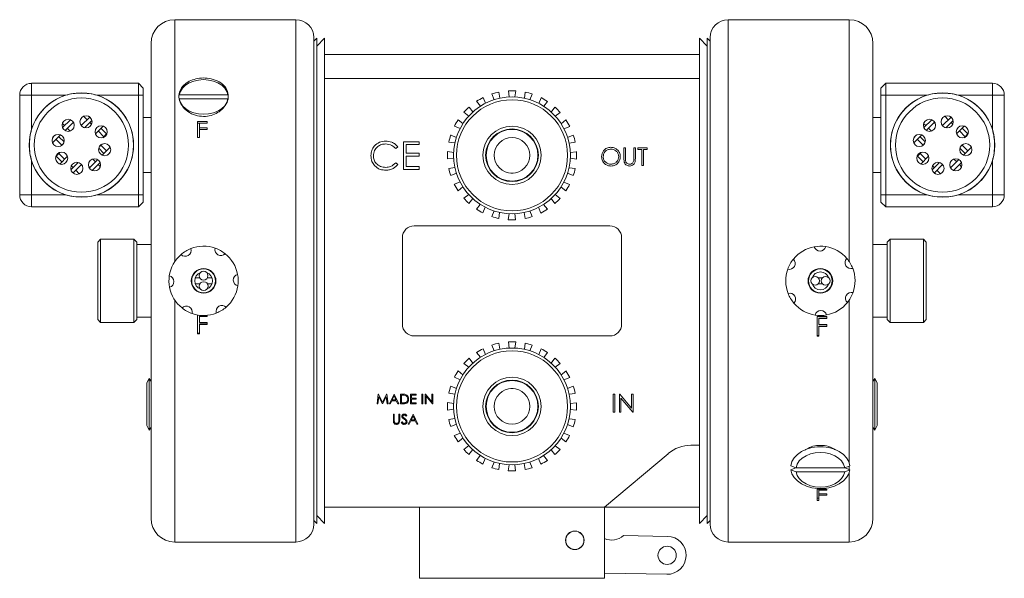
# Model space of a CAD drawing. Header units: inches. Extents: x 0.84 to 7.49, y 1.48 to 7.26.
# Tile 3 of 8: x 4.53 to 7.12, y 1.48 to 2.95. Entities that reach past the tile are written whole.
import ezdxf

# ---------------------------------------------------------------- set-up
doc = ezdxf.new("R2010")
doc.units = ezdxf.units.IN
doc.header["$MEASUREMENT"] = 0

msp = doc.modelspace()

# ---------------------------------------------------------------- linework, layer by layer
at = {"color": 7, "linetype": 'Continuous', "lineweight": 15}
for p, q in [((5.2529, 2.9475), (4.9336, 2.9475)), ((6.7101, 2.9475), (6.3909, 2.9475)), ((4.8711, 1.635), (4.8711, 2.885)), ((5.2999, 2.9005), (5.2999, 2.26)), ((5.3075, 2.8988), (5.2999, 2.8912)), ((5.3284, 2.8988), (5.3075, 2.878)), ((5.3075, 2.8988), (5.3075, 1.6211)), ((5.3284, 2.8988), (5.3284, 2.8555)), ((6.3362, 2.878), (6.3154, 2.8988)), ((6.3154, 2.8988), (6.3154, 2.8555)), ((6.3439, 2.8912), (6.3362, 2.8988)), ((6.3362, 2.8988), (6.3362, 1.6211)), ((6.3439, 2.26), (6.3439, 2.9005)), ((6.7726, 2.885), (6.7726, 1.635)), ((5.3284, 2.8555), (6.3154, 2.8555)), ((5.3284, 2.793), (5.3284, 2.8555)), ((6.3154, 2.8555), (6.3154, 2.793)), ((4.5564, 2.7487), (4.5564, 2.78)), ((4.5564, 2.78), (4.8377, 2.78)), ((4.8377, 2.7487), (4.8377, 2.78)), ((4.8502, 2.7675), (4.8377, 2.78)), ((5.3284, 2.4913), (5.3284, 2.793)), ((6.3154, 2.793), (5.3284, 2.793)), ((6.3154, 2.793), (6.3154, 2.4913)), ((6.7936, 2.7675), (6.8061, 2.78)), ((6.8061, 2.78), (6.8061, 2.7487)), ((6.8061, 2.78), (7.0873, 2.78)), ((7.0873, 2.78), (7.0873, 2.7487)), ((4.8502, 2.7675), (4.8502, 2.7487)), ((5.0738, 2.7494), (4.9455, 2.7494)), ((5.7749, 2.7369), (5.7687, 2.7519)), ((5.7875, 2.7569), (5.7896, 2.7408)), ((5.8144, 2.744), (5.8123, 2.7602)), ((5.8318, 2.7602), (5.8296, 2.744)), ((5.8544, 2.7407), (5.8565, 2.7569)), ((5.8754, 2.7518), (5.8691, 2.7368)), ((6.7936, 2.7487), (6.7936, 2.7675)), ((4.5252, 2.4862), (4.5252, 2.7487)), ((4.5564, 2.7487), (4.5252, 2.7487)), ((4.5564, 2.7487), (4.5564, 2.6584)), ((4.6467, 2.7487), (4.5564, 2.7487)), ((4.8377, 2.7487), (4.7287, 2.7487)), ((4.8377, 2.4862), (4.8377, 2.7487)), ((4.8502, 2.7487), (4.8377, 2.7487)), ((4.8502, 2.7487), (4.8502, 2.4862)), ((4.9455, 2.7388), (4.9452, 2.7388)), ((4.9455, 2.7388), (5.0738, 2.7388)), ((5.074, 2.7388), (5.0738, 2.7388)), ((5.7386, 2.7197), (5.7287, 2.7327)), ((5.7456, 2.7424), (5.7518, 2.7273)), ((5.8922, 2.7272), (5.8984, 2.7422)), ((5.9153, 2.7325), (5.9054, 2.7196)), ((6.7936, 2.7487), (6.8061, 2.7487)), ((6.7936, 2.4862), (6.7936, 2.7487)), ((6.8061, 2.7487), (6.8061, 2.4862)), ((6.9151, 2.7487), (6.8061, 2.7487)), ((7.0873, 2.7487), (6.997, 2.7487)), ((7.0873, 2.6584), (7.0873, 2.7487)), ((7.1186, 2.7487), (7.0873, 2.7487)), ((7.1186, 2.7487), (7.1186, 2.4862)), ((5.708, 2.6938), (5.6951, 2.7037)), ((5.7089, 2.7174), (5.7188, 2.7045)), ((5.9252, 2.7043), (5.9351, 2.7172)), ((5.9489, 2.7035), (5.9359, 2.6936)), ((4.6435, 2.6687), (4.6378, 2.6744)), ((4.659, 2.6842), (4.6381, 2.6634)), ((4.6666, 2.6777), (4.6446, 2.6557)), ((4.6585, 2.6837), (4.6575, 2.6847)), ((4.6683, 2.674), (4.6656, 2.6767)), ((4.7101, 2.6911), (4.6875, 2.6686)), ((4.7027, 2.6837), (4.6932, 2.6933)), ((4.7155, 2.6823), (4.6963, 2.6632)), ((4.7098, 2.6908), (4.7082, 2.6924)), ((4.7144, 2.6721), (4.7098, 2.6767)), ((4.8711, 2.6896), (4.8502, 2.6896)), ((4.9939, 2.6797), (5.0193, 2.6797)), ((4.9939, 2.6797), (4.9939, 2.6372)), ((4.9939, 2.6751), (4.9986, 2.6751)), ((4.9986, 2.6754), (4.9986, 2.6625)), ((5.0193, 2.6754), (4.9986, 2.6754)), ((5.0193, 2.6797), (5.0193, 2.6754)), ((5.6798, 2.6839), (5.6928, 2.6739)), ((5.9511, 2.6737), (5.9641, 2.6836)), ((6.7936, 2.6896), (6.7726, 2.6896)), ((6.9061, 2.6744), (6.9119, 2.6687)), ((6.9065, 2.6634), (6.9274, 2.6842)), ((6.913, 2.6557), (6.935, 2.6777)), ((6.9259, 2.6847), (6.9269, 2.6837)), ((6.934, 2.6767), (6.9367, 2.674)), ((6.9559, 2.6686), (6.9784, 2.6911)), ((6.9615, 2.6933), (6.9711, 2.6837)), ((6.9646, 2.6632), (6.9838, 2.6823)), ((6.9765, 2.6924), (6.9782, 2.6908)), ((6.9782, 2.6767), (6.9828, 2.6721)), ((4.658, 2.6542), (4.6506, 2.6616)), ((4.6877, 2.6687), (4.6866, 2.6698)), ((4.7447, 2.6674), (4.7245, 2.6472)), ((4.7469, 2.6395), (4.7319, 2.6546)), ((4.754, 2.6466), (4.739, 2.6616)), ((4.755, 2.6476), (4.7442, 2.6369)), ((4.9986, 2.6625), (5.0193, 2.6625)), ((4.9986, 2.6582), (4.9986, 2.6625)), ((4.9986, 2.6582), (4.9986, 2.6372)), ((5.0193, 2.6582), (4.9986, 2.6582)), ((5.0193, 2.6625), (5.0193, 2.6582)), ((5.6851, 2.6608), (5.6701, 2.667)), ((5.9738, 2.6667), (5.9587, 2.6605)), ((6.9189, 2.6616), (6.9264, 2.6542)), ((6.955, 2.6698), (6.9561, 2.6687)), ((6.9928, 2.6472), (7.0131, 2.6674)), ((7.0003, 2.6546), (7.0153, 2.6395)), ((7.0073, 2.6616), (7.0224, 2.6466)), ((7.0126, 2.6369), (7.0233, 2.6476)), ((4.6331, 2.6442), (4.6118, 2.6229)), ((4.6181, 2.6433), (4.6127, 2.6379)), ((4.6143, 2.6395), (4.6141, 2.6398)), ((4.6364, 2.6175), (4.6214, 2.6325)), ((4.642, 2.626), (4.6285, 2.6395)), ((4.6396, 2.6207), (4.6353, 2.6164)), ((4.9986, 2.6372), (4.9939, 2.6372)), ((5.5773, 2.626), (5.5362, 2.626)), ((5.5362, 2.626), (5.5362, 2.5531)), ((5.5773, 2.6185), (5.5773, 2.626)), ((5.6716, 2.623), (5.6554, 2.6251)), ((5.6605, 2.6439), (5.6756, 2.6377)), ((5.9683, 2.6374), (5.9833, 2.6436)), ((5.9884, 2.6248), (5.9722, 2.6227)), ((6.8802, 2.6229), (6.9015, 2.6442)), ((6.8811, 2.6379), (6.8864, 2.6433)), ((6.8824, 2.6398), (6.8827, 2.6395)), ((6.8898, 2.6325), (6.9048, 2.6175)), ((6.8968, 2.6395), (6.9104, 2.626)), ((6.9037, 2.6164), (6.908, 2.6207)), ((4.6312, 2.598), (4.6204, 2.5873)), ((4.6435, 2.5803), (4.6285, 2.5954)), ((4.7469, 2.5954), (4.7334, 2.6089)), ((4.74, 2.6185), (4.7357, 2.6142)), ((4.754, 2.6024), (4.739, 2.6175)), ((4.7635, 2.612), (4.7423, 2.5907)), ((4.7627, 2.597), (4.7573, 2.5916)), ((4.7613, 2.5951), (4.761, 2.5954)), ((5.5155, 2.6082), (5.5212, 2.6126)), ((5.5427, 2.5961), (5.5427, 2.6185)), ((5.5427, 2.6185), (5.5773, 2.6185)), ((5.5773, 2.5961), (5.5427, 2.5961)), ((5.5773, 2.5886), (5.5773, 2.5961)), ((5.6522, 2.6003), (5.6683, 2.5982)), ((5.9754, 2.5979), (5.9916, 2.6)), ((6.121, 2.6104), (6.1168, 2.6104)), ((6.1168, 2.6104), (6.1168, 2.5821)), ((6.121, 2.5823), (6.121, 2.6104)), ((6.1468, 2.6104), (6.1426, 2.6104)), ((6.1426, 2.6104), (6.1426, 2.5823)), ((6.1468, 2.5821), (6.1468, 2.6104)), ((6.1781, 2.6104), (6.1534, 2.6104)), ((6.1534, 2.6104), (6.1534, 2.6056)), ((6.1534, 2.6056), (6.1636, 2.6056)), ((6.1636, 2.6056), (6.1636, 2.5635)), ((6.1678, 2.5635), (6.1678, 2.6056)), ((6.1678, 2.6056), (6.1781, 2.6056)), ((6.1781, 2.6056), (6.1781, 2.6104)), ((6.8888, 2.5873), (6.8995, 2.598)), ((6.8968, 2.5954), (6.9119, 2.5803)), ((7.0018, 2.6089), (7.0153, 2.5954)), ((7.0041, 2.6142), (7.0084, 2.6185)), ((7.0073, 2.6175), (7.0224, 2.6024)), ((7.0107, 2.5907), (7.0319, 2.612)), ((7.0257, 2.5916), (7.031, 2.597)), ((7.0294, 2.5954), (7.0297, 2.5951)), ((4.5564, 2.5765), (4.5564, 2.4862)), ((4.6364, 2.5733), (4.6214, 2.5883)), ((4.6509, 2.5878), (4.6307, 2.5675)), ((4.6791, 2.5717), (4.6599, 2.5526)), ((4.7307, 2.5792), (4.7087, 2.5572)), ((4.7372, 2.5715), (4.7164, 2.5507)), ((4.7248, 2.5733), (4.7174, 2.5807)), ((5.5212, 2.5665), (5.5155, 2.5708)), ((5.5427, 2.5606), (5.5427, 2.5886)), ((5.5427, 2.5886), (5.5773, 2.5886)), ((5.6683, 2.583), (5.6521, 2.5809)), ((5.9916, 2.5806), (5.9754, 2.5827)), ((6.8898, 2.5883), (6.9048, 2.5733)), ((6.8991, 2.5675), (6.9193, 2.5878)), ((6.9283, 2.5526), (6.9475, 2.5717)), ((6.9771, 2.5572), (6.9991, 2.5792)), ((6.9848, 2.5507), (7.0056, 2.5715)), ((6.9858, 2.5807), (6.9932, 2.5733)), ((7.0873, 2.4862), (7.0873, 2.5765)), ((4.6656, 2.5582), (4.661, 2.5628)), ((4.6878, 2.5663), (4.6653, 2.5438)), ((4.6672, 2.5425), (4.6656, 2.5441)), ((4.6822, 2.5416), (4.6727, 2.5512)), ((4.6888, 2.5651), (4.6877, 2.5662)), ((4.7098, 2.5582), (4.7071, 2.5609)), ((4.7179, 2.5502), (4.7169, 2.5512)), ((4.7376, 2.5605), (4.7319, 2.5662)), ((4.8502, 2.5453), (4.8711, 2.5453)), ((5.5362, 2.5531), (5.5773, 2.5531)), ((5.5773, 2.5606), (5.5427, 2.5606)), ((5.5773, 2.5531), (5.5773, 2.5606)), ((5.6554, 2.5561), (5.6715, 2.5582)), ((5.6755, 2.5435), (5.6604, 2.5373)), ((5.8185, 2.5437), (5.8253, 2.5437)), ((5.9832, 2.537), (5.9682, 2.5432)), ((5.9721, 2.5579), (5.9883, 2.5558)), ((6.1636, 2.5635), (6.1678, 2.5635)), ((6.7726, 2.5453), (6.7936, 2.5453)), ((6.9294, 2.5628), (6.934, 2.5582)), ((6.9337, 2.5438), (6.9562, 2.5663)), ((6.934, 2.5441), (6.9356, 2.5425)), ((6.941, 2.5512), (6.9506, 2.5416)), ((6.9561, 2.5662), (6.9572, 2.5651)), ((6.9755, 2.5609), (6.9782, 2.5582)), ((6.9852, 2.5512), (6.9862, 2.5502)), ((7.0003, 2.5662), (7.006, 2.5605)), ((5.67, 2.5142), (5.685, 2.5204)), ((5.9586, 2.5201), (5.9737, 2.5139)), ((5.3284, 2.4913), (5.3284, 2.0286)), ((5.6926, 2.5072), (5.6797, 2.4973)), ((5.9639, 2.497), (5.951, 2.507)), ((6.3154, 2.4913), (6.3154, 2.0286)), ((4.5252, 2.4862), (4.5564, 2.4862)), ((4.5564, 2.455), (4.5564, 2.4862)), ((4.5564, 2.4862), (4.6467, 2.4862)), ((4.7287, 2.4862), (4.8377, 2.4862)), ((4.8377, 2.455), (4.8377, 2.4862)), ((4.8502, 2.4862), (4.8377, 2.4862)), ((4.8502, 2.4675), (4.8377, 2.455)), ((4.8502, 2.4862), (4.8502, 2.4675)), ((5.6949, 2.4774), (5.7078, 2.4874)), ((5.7186, 2.4766), (5.7086, 2.4637)), ((5.9349, 2.4635), (5.925, 2.4764)), ((5.9357, 2.4871), (5.9487, 2.4772)), ((6.7936, 2.4862), (6.8061, 2.4862)), ((6.7936, 2.4675), (6.7936, 2.4862)), ((6.7936, 2.4675), (6.8061, 2.455)), ((6.8061, 2.4862), (6.9151, 2.4862)), ((6.8061, 2.4862), (6.8061, 2.455)), ((6.997, 2.4862), (7.0873, 2.4862)), ((7.0873, 2.4862), (7.1186, 2.4862)), ((7.0873, 2.4862), (7.0873, 2.455)), ((4.8377, 2.455), (4.5564, 2.455)), ((5.7285, 2.4484), (5.7384, 2.4613)), ((5.7516, 2.4537), (5.7453, 2.4387)), ((5.7684, 2.4291), (5.7746, 2.4441)), ((5.7893, 2.4402), (5.7872, 2.424)), ((5.8562, 2.424), (5.8541, 2.4401)), ((5.8688, 2.444), (5.8751, 2.429)), ((5.8982, 2.4385), (5.8919, 2.4536)), ((5.9051, 2.4612), (5.915, 2.4483)), ((7.0873, 2.455), (6.8061, 2.455)), ((5.812, 2.4207), (5.8141, 2.4369)), ((5.8293, 2.4369), (5.8315, 2.4207)), ((6.0794, 2.405), (5.5644, 2.405)), ((4.7381, 2.3693), (4.7306, 2.3618)), ((4.7306, 2.26), (4.7306, 2.3618)), ((4.8261, 2.3693), (4.7381, 2.3693)), ((4.7381, 2.3693), (4.7381, 2.26)), ((4.8336, 2.3618), (4.8261, 2.3693)), ((4.8261, 2.1506), (4.8261, 2.3693)), ((4.8336, 2.3618), (4.8336, 2.1581)), ((5.5331, 2.3737), (5.5331, 2.1462)), ((6.1106, 2.1462), (6.1106, 2.3737)), ((6.8176, 2.3693), (6.8101, 2.3618)), ((6.8101, 2.26), (6.8101, 2.3618)), ((6.9056, 2.3693), (6.8176, 2.3693)), ((6.8176, 2.3693), (6.8176, 2.26)), ((6.9131, 2.3618), (6.9056, 2.3693)), ((6.9056, 2.1506), (6.9056, 2.3693)), ((6.9131, 2.3618), (6.9131, 2.1581)), ((4.8711, 2.3558), (4.8336, 2.3558)), ((6.8101, 2.3558), (6.7726, 2.3558)), ((4.7306, 2.1581), (4.7306, 2.26)), ((4.7381, 2.26), (4.7381, 2.1506)), ((4.9793, 2.2675), (4.978, 2.2675)), ((4.9997, 2.2675), (4.9874, 2.2675)), ((5.0319, 2.2675), (5.0193, 2.2675)), ((5.0412, 2.2675), (5.04, 2.2675)), ((5.2999, 2.26), (5.2999, 1.6195)), ((6.3439, 1.6195), (6.3439, 2.26)), ((6.6038, 2.2675), (6.6025, 2.2675)), ((6.639, 2.2675), (6.6293, 2.2675)), ((6.6657, 2.2675), (6.6645, 2.2675)), ((6.8101, 2.1581), (6.8101, 2.26)), ((6.8176, 2.26), (6.8176, 2.1506)), ((4.978, 2.2525), (4.9793, 2.2525)), ((4.9874, 2.2525), (4.9999, 2.2525)), ((5.0195, 2.2525), (5.0319, 2.2525)), ((5.04, 2.2525), (5.0412, 2.2525)), ((6.6025, 2.2525), (6.6038, 2.2525)), ((6.6293, 2.2525), (6.639, 2.2525)), ((6.6645, 2.2525), (6.6657, 2.2525)), ((4.7306, 2.1581), (4.7381, 2.1506)), ((4.8261, 2.1506), (4.8336, 2.1581)), ((4.8336, 2.1641), (4.8711, 2.1641)), ((4.9939, 2.1701), (4.9939, 2.1203)), ((5.0193, 2.1674), (4.9986, 2.1674)), ((4.9986, 2.1674), (4.9986, 2.1664)), ((4.9986, 2.1664), (4.9986, 2.1505)), ((5.0193, 2.1664), (4.9986, 2.1664)), ((5.0193, 2.1692), (5.0193, 2.1664)), ((6.6256, 2.1146), (6.6256, 2.1659)), ((6.6256, 2.1659), (6.6509, 2.1659)), ((6.6302, 2.1606), (6.6302, 2.1617)), ((6.6509, 2.1617), (6.6302, 2.1617)), ((6.6302, 2.1448), (6.6302, 2.1606)), ((6.6509, 2.1606), (6.6302, 2.1606)), ((6.6509, 2.1606), (6.6509, 2.1659)), ((6.7726, 2.1641), (6.8101, 2.1641)), ((6.8101, 2.1581), (6.8176, 2.1506)), ((6.9056, 2.1506), (6.9131, 2.1581)), ((4.7381, 2.1506), (4.8261, 2.1506)), ((4.9986, 2.1505), (5.0193, 2.1505)), ((5.0193, 2.1465), (4.9986, 2.1465)), ((4.9986, 2.1465), (4.9986, 2.1453)), ((4.9986, 2.1453), (4.9986, 2.1203)), ((5.0193, 2.1453), (4.9986, 2.1453)), ((5.0193, 2.1505), (5.0193, 2.1453)), ((6.6302, 2.1448), (6.6509, 2.1448)), ((6.6302, 2.1395), (6.6302, 2.1408)), ((6.6509, 2.1408), (6.6302, 2.1408)), ((6.6302, 2.1146), (6.6302, 2.1395)), ((6.6509, 2.1395), (6.6302, 2.1395)), ((6.6509, 2.1395), (6.6509, 2.1448)), ((6.8176, 2.1506), (6.9056, 2.1506)), ((4.9986, 2.1219), (4.9939, 2.1219)), ((4.9986, 2.1203), (4.9939, 2.1203)), ((5.5644, 2.115), (6.0794, 2.115)), ((6.6302, 2.1162), (6.6256, 2.1162)), ((6.6302, 2.1146), (6.6256, 2.1146)), ((5.7456, 2.0814), (5.7518, 2.0663)), ((5.7749, 2.0759), (5.7687, 2.0909)), ((5.7875, 2.0959), (5.7896, 2.0798)), ((5.8144, 2.083), (5.8123, 2.0992)), ((5.8318, 2.0992), (5.8296, 2.083)), ((5.8544, 2.0797), (5.8565, 2.0959)), ((5.8754, 2.0908), (5.8691, 2.0758)), ((5.8922, 2.0662), (5.8984, 2.0812)), ((5.7089, 2.0564), (5.7188, 2.0435)), ((5.7386, 2.0587), (5.7287, 2.0717)), ((5.9153, 2.0715), (5.9054, 2.0586)), ((5.9252, 2.0433), (5.9351, 2.0562)), ((5.3284, 1.6645), (5.3284, 2.0286)), ((5.6798, 2.0229), (5.6928, 2.0129)), ((5.708, 2.0328), (5.6951, 2.0427)), ((5.9489, 2.0425), (5.9359, 2.0326)), ((6.3154, 2.0286), (6.3154, 1.827)), ((4.8666, 2.0032), (4.8597, 1.9911)), ((4.8711, 1.9953), (4.8666, 2.0032)), ((4.8666, 2.0032), (4.8666, 1.8667)), ((5.6851, 1.9998), (5.6701, 2.006)), ((5.9511, 2.0127), (5.9641, 2.0226)), ((5.9738, 2.0057), (5.9587, 1.9995)), ((6.7725, 1.9951), (6.7771, 2.0032)), ((6.7771, 1.8667), (6.7771, 2.0032)), ((6.7771, 2.0032), (6.7841, 1.9911)), ((4.8597, 1.9911), (4.8597, 1.8788)), ((5.6605, 1.9829), (5.6756, 1.9767)), ((5.8185, 1.9762), (5.8253, 1.9762)), ((5.9683, 1.9764), (5.9833, 1.9826)), ((6.7841, 1.8788), (6.7841, 1.9911)), ((5.4698, 1.962), (5.4664, 1.936)), ((5.4687, 1.936), (5.4712, 1.9547)), ((5.4701, 1.962), (5.4698, 1.962)), ((5.4809, 1.9406), (5.4701, 1.962)), ((5.4712, 1.9547), (5.4806, 1.936)), ((5.4916, 1.962), (5.4809, 1.9406)), ((5.4812, 1.936), (5.4906, 1.9547)), ((5.4906, 1.9547), (5.4931, 1.936)), ((5.492, 1.962), (5.4916, 1.962)), ((5.4954, 1.936), (5.492, 1.962)), ((5.5111, 1.962), (5.4988, 1.936)), ((5.5112, 1.9569), (5.5065, 1.947)), ((5.5065, 1.947), (5.5158, 1.947)), ((5.5114, 1.962), (5.5111, 1.962)), ((5.5158, 1.947), (5.5112, 1.9569)), ((5.5235, 1.936), (5.5114, 1.962)), ((5.5334, 1.962), (5.5281, 1.962)), ((5.5281, 1.962), (5.5281, 1.936)), ((5.5323, 1.9593), (5.5305, 1.9593)), ((5.5305, 1.9593), (5.5305, 1.9386)), ((5.5695, 1.962), (5.5548, 1.962)), ((5.5548, 1.962), (5.5548, 1.936)), ((5.5572, 1.9513), (5.5572, 1.9593)), ((5.5572, 1.9593), (5.5695, 1.9593)), ((5.5695, 1.9513), (5.5572, 1.9513)), ((5.5572, 1.9386), (5.5572, 1.9487)), ((5.5572, 1.9487), (5.5695, 1.9487)), ((5.5695, 1.9593), (5.5695, 1.962)), ((5.5695, 1.9487), (5.5695, 1.9513)), ((5.5866, 1.962), (5.5842, 1.962)), ((5.5842, 1.962), (5.5842, 1.936)), ((5.5866, 1.936), (5.5866, 1.962)), ((5.5937, 1.962), (5.5932, 1.962)), ((5.5932, 1.962), (5.5932, 1.936)), ((5.6109, 1.9415), (5.5937, 1.962)), ((5.5956, 1.9564), (5.6127, 1.936)), ((5.5956, 1.936), (5.5956, 1.9564)), ((5.6133, 1.962), (5.6109, 1.962)), ((5.6109, 1.962), (5.6109, 1.9415)), ((5.6133, 1.936), (5.6133, 1.962)), ((5.6716, 1.962), (5.6554, 1.9641)), ((5.9884, 1.9638), (5.9722, 1.9617)), ((6.0926, 1.9613), (6.0884, 1.9613)), ((6.0884, 1.9613), (6.0884, 1.9144)), ((6.0926, 1.9144), (6.0926, 1.9613)), ((6.1055, 1.9613), (6.1047, 1.9613)), ((6.1047, 1.9613), (6.1047, 1.9144)), ((6.1365, 1.9244), (6.1055, 1.9613)), ((6.1089, 1.9513), (6.1398, 1.9144)), ((6.1089, 1.9144), (6.1089, 1.9513)), ((6.1407, 1.9613), (6.1365, 1.9613)), ((6.1365, 1.9613), (6.1365, 1.9244)), ((6.1407, 1.9144), (6.1407, 1.9613)), ((5.4664, 1.936), (5.4687, 1.936)), ((5.4806, 1.936), (5.4812, 1.936)), ((5.4931, 1.936), (5.4954, 1.936)), ((5.4988, 1.936), (5.5013, 1.936)), ((5.5013, 1.936), (5.5053, 1.9443)), ((5.5053, 1.9443), (5.5171, 1.9443)), ((5.5171, 1.9443), (5.5209, 1.936)), ((5.5209, 1.936), (5.5235, 1.936)), ((5.5281, 1.936), (5.5362, 1.936)), ((5.5305, 1.9386), (5.5335, 1.9386)), ((5.5548, 1.936), (5.5695, 1.936)), ((5.5695, 1.9386), (5.5572, 1.9386)), ((5.5695, 1.936), (5.5695, 1.9386)), ((5.5842, 1.936), (5.5866, 1.936)), ((5.5932, 1.936), (5.5956, 1.936)), ((5.6127, 1.936), (5.6133, 1.936)), ((5.6683, 1.922), (5.6521, 1.9199)), ((5.6522, 1.9393), (5.6683, 1.9372)), ((5.9754, 1.9369), (5.9916, 1.939)), ((5.9916, 1.9196), (5.9754, 1.9217)), ((5.5118, 1.9088), (5.5094, 1.9088)), ((5.5094, 1.9088), (5.5094, 1.893)), ((5.5118, 1.8932), (5.5118, 1.9088)), ((5.5261, 1.9088), (5.5238, 1.9088)), ((5.5238, 1.9088), (5.5238, 1.8932)), ((5.5261, 1.893), (5.5261, 1.9088)), ((5.543, 1.9034), (5.5452, 1.905)), ((5.5612, 1.9088), (5.5488, 1.8827)), ((5.5613, 1.9037), (5.5566, 1.8937)), ((5.5566, 1.8937), (5.5659, 1.8937)), ((5.5615, 1.9088), (5.5612, 1.9088)), ((5.5659, 1.8937), (5.5613, 1.9037)), ((5.5735, 1.8827), (5.5615, 1.9088)), ((5.6554, 1.8951), (5.6715, 1.8972)), ((5.9721, 1.8969), (5.9883, 1.8948)), ((6.0884, 1.9144), (6.0926, 1.9144)), ((6.1047, 1.9144), (6.1089, 1.9144)), ((6.1398, 1.9144), (6.1407, 1.9144)), ((4.8597, 1.8788), (4.8666, 1.8667)), ((4.8666, 1.8667), (4.8711, 1.8746)), ((5.5323, 1.8891), (5.5301, 1.8877)), ((5.5488, 1.8827), (5.5514, 1.8827)), ((5.5514, 1.8827), (5.5553, 1.8911)), ((5.5553, 1.8911), (5.5671, 1.8911)), ((5.5671, 1.8911), (5.571, 1.8827)), ((5.571, 1.8827), (5.5735, 1.8827)), ((5.6755, 1.8825), (5.6604, 1.8763)), ((5.9832, 1.876), (5.9682, 1.8822)), ((6.7771, 1.8667), (6.7726, 1.8746)), ((6.7841, 1.8788), (6.7771, 1.8667)), ((5.67, 1.8532), (5.685, 1.8594)), ((5.6926, 1.8462), (5.6797, 1.8363)), ((5.9639, 1.836), (5.951, 1.846)), ((5.9586, 1.8591), (5.9737, 1.8529)), ((5.6949, 1.8164), (5.7078, 1.8264)), ((5.7186, 1.8156), (5.7086, 1.8027)), ((5.9349, 1.8025), (5.925, 1.8154)), ((5.9357, 1.8261), (5.9487, 1.8162)), ((6.3154, 1.827), (6.2932, 1.827)), ((6.3154, 1.6645), (6.3154, 1.827)), ((5.7285, 1.7874), (5.7384, 1.8003)), ((5.7516, 1.7927), (5.7453, 1.7777)), ((5.8982, 1.7775), (5.8919, 1.7926)), ((5.9051, 1.8002), (5.915, 1.7873)), ((6.2329, 1.805), (6.0654, 1.6645)), ((5.7684, 1.7681), (5.7746, 1.7831)), ((5.7893, 1.7792), (5.7872, 1.763)), ((5.812, 1.7597), (5.8141, 1.7759)), ((5.8293, 1.7759), (5.8315, 1.7597)), ((5.8562, 1.763), (5.8541, 1.7791)), ((5.8688, 1.783), (5.8751, 1.768)), ((6.5689, 1.7679), (6.57, 1.7679)), ((6.6983, 1.7679), (6.57, 1.7679)), ((6.6983, 1.7679), (6.6994, 1.7679)), ((6.57, 1.7573), (6.6983, 1.7573)), ((6.6256, 1.682), (6.6256, 1.7119)), ((6.6256, 1.7119), (6.6509, 1.7119)), ((6.6302, 1.7087), (6.6302, 1.7119)), ((6.6509, 1.7087), (6.6509, 1.7119)), ((6.6302, 1.6883), (6.6256, 1.6883)), ((6.6302, 1.6993), (6.6302, 1.7087)), ((6.6509, 1.7087), (6.6302, 1.7087)), ((6.6302, 1.6993), (6.6509, 1.6993)), ((6.6302, 1.6962), (6.6302, 1.6993)), ((6.6302, 1.682), (6.6302, 1.6962)), ((6.6509, 1.6962), (6.6302, 1.6962)), ((6.6509, 1.6962), (6.6509, 1.6993)), ((5.3284, 1.6645), (5.3284, 1.6211)), ((5.3284, 1.6645), (5.5781, 1.6645)), ((5.5781, 1.6645), (5.5781, 1.477)), ((6.0656, 1.6645), (5.5781, 1.6645)), ((6.0656, 1.6645), (6.0656, 1.477)), ((6.0656, 1.6645), (6.3154, 1.6645)), ((6.3154, 1.6645), (6.3154, 1.6211)), ((6.6302, 1.682), (6.6256, 1.682)), ((5.3075, 1.6419), (5.3284, 1.6211)), ((6.3154, 1.6211), (6.3362, 1.6419)), ((5.2999, 1.6288), (5.3075, 1.6211)), ((6.3362, 1.6211), (6.3439, 1.6288)), ((6.2315, 1.5874), (6.1158, 1.5895)), ((4.9336, 1.5725), (5.2529, 1.5725)), ((6.3909, 1.5725), (6.7101, 1.5725)), ((6.0656, 1.4905), (6.2296, 1.4874)), ((5.5781, 1.477), (6.0656, 1.477))]:
    msp.add_line(p, q, dxfattribs=at)
at = {"color": 8, "linetype": 'Continuous', "lineweight": 15}
for p, q in [((4.9336, 2.9475), (4.9336, 2.3105)), ((5.2529, 2.26), (5.2529, 2.9475)), ((6.3909, 2.9475), (6.3909, 2.26)), ((6.7101, 2.3105), (6.7101, 2.9475)), ((5.2529, 1.5725), (5.2529, 2.26)), ((6.3909, 2.26), (6.3909, 1.5725)), ((4.9336, 2.2094), (4.9336, 1.5725)), ((6.7101, 1.7809), (6.7101, 2.2094)), ((6.7101, 1.7625), (6.7101, 1.7718)), ((6.7101, 1.5725), (6.7101, 1.7553))]:
    msp.add_line(p, q, dxfattribs=at)
at = {"color": 7, "linetype": 'Continuous', "lineweight": 15, "flags": 128}
for points in [[(5.0738, 2.7494), (5.0709, 2.7586), (5.0653, 2.7672), (5.0573, 2.7748), (5.0473, 2.7811), (5.0357, 2.7858), (5.0229, 2.7887), (5.0096, 2.7897), (4.9963, 2.7887), (4.9835, 2.7858), (4.9719, 2.7811), (4.9619, 2.7748), (4.954, 2.7672), (4.9484, 2.7586), (4.9455, 2.7494)], [(4.9455, 2.7388), (4.9484, 2.7295), (4.954, 2.7209), (4.9619, 2.7133), (4.9719, 2.707), (4.9835, 2.7023), (4.9963, 2.6994), (5.0096, 2.6984), (5.0229, 2.6994), (5.0357, 2.7023), (5.0473, 2.707), (5.0573, 2.7133), (5.0653, 2.7209), (5.0709, 2.7295), (5.0738, 2.7388)], [(6.7119, 1.7734), (6.7089, 1.7841), (6.7031, 1.7941), (6.6946, 1.8031), (6.6837, 1.8108), (6.671, 1.8168), (6.6568, 1.821), (6.6418, 1.8231), (6.6265, 1.8231), (6.6114, 1.821), (6.5972, 1.8168), (6.5845, 1.8108), (6.5737, 1.8031), (6.5652, 1.7941), (6.5593, 1.7841), (6.5564, 1.7734)], [(6.6983, 1.7679), (6.6954, 1.7771), (6.6898, 1.7858), (6.6818, 1.7934), (6.6718, 1.7997), (6.6602, 1.8044), (6.6474, 1.8073), (6.6341, 1.8083), (6.6208, 1.8073), (6.608, 1.8044), (6.5964, 1.7997), (6.5864, 1.7934), (6.5785, 1.7858), (6.5729, 1.7771), (6.57, 1.7679)], [(6.5564, 1.7628), (6.5593, 1.7522), (6.5652, 1.7421), (6.5737, 1.7331), (6.5845, 1.7254), (6.5972, 1.7194), (6.6114, 1.7153), (6.6265, 1.7131), (6.6418, 1.7131), (6.6568, 1.7153), (6.671, 1.7194), (6.6837, 1.7254), (6.6946, 1.7331), (6.7031, 1.7421), (6.7089, 1.7522), (6.7119, 1.7628)], [(6.57, 1.7573), (6.5729, 1.748), (6.5785, 1.7394), (6.5864, 1.7318), (6.5964, 1.7255), (6.608, 1.7208), (6.6208, 1.7179), (6.6341, 1.7169), (6.6474, 1.7179), (6.6602, 1.7208), (6.6718, 1.7255), (6.6818, 1.7318), (6.6898, 1.7394), (6.6954, 1.748), (6.6983, 1.7573)]]:
    msp.add_lwpolyline(points, dxfattribs=at)
at = {"color": 7, "linetype": 'Continuous', "lineweight": 15}
for centre, radius in [((4.6877, 2.6175), 0.1374), ((6.9561, 2.6175), 0.1374), ((4.6877, 2.6175), 0.124), ((5.8219, 2.5905), 0.1537), ((5.8219, 2.5905), 0.1462), ((6.9561, 2.6175), 0.124), ((4.6529, 2.6694), 0.016), ((4.6999, 2.6788), 0.016), ((6.9213, 2.6694), 0.016), ((6.9682, 2.6788), 0.016), ((4.6264, 2.6296), 0.016), ((4.7396, 2.6522), 0.016), ((5.8219, 2.5905), 0.0769), ((5.8219, 2.5905), 0.0694), ((5.8219, 2.5905), 0.0681), ((6.8948, 2.6296), 0.016), ((7.008, 2.6522), 0.016), ((4.749, 2.6053), 0.016), ((5.8219, 2.5905), 0.0469), ((7.0174, 2.6053), 0.016), ((4.6357, 2.5827), 0.016), ((6.9041, 2.5827), 0.016), ((4.6755, 2.5561), 0.016), ((4.7224, 2.5655), 0.016), ((6.9439, 2.5561), 0.016), ((6.9908, 2.5655), 0.016), ((5.0096, 2.26), 0.0325), ((5.0096, 2.26), 0.0313), ((5.0095, 2.2737), 0.0116), ((6.6341, 2.26), 0.0325), ((6.6341, 2.26), 0.0312), ((5.0097, 2.2462), 0.0116), ((6.6204, 2.26), 0.0116), ((6.6479, 2.26), 0.0116), ((5.8219, 1.9295), 0.1537), ((5.8219, 1.9295), 0.1463), ((5.8219, 1.9295), 0.0769), ((5.8219, 1.9295), 0.0694), ((5.8219, 1.9295), 0.0681), ((5.8219, 1.9295), 0.0469), ((5.9874, 1.577), 0.0244), ((5.9874, 1.577), 0.0241), ((6.2305, 1.5374), 0.0241)]:
    msp.add_circle(centre, radius, dxfattribs=at)
for centre, radius, start, end in [((4.9336, 2.885), 0.0625, 90, 180), ((5.2529, 2.9005), 0.047, 0, 90), ((6.3909, 2.9005), 0.047, 90, 180), ((6.7101, 2.885), 0.0625, 0, 90), ((4.5564, 2.7487), 0.0312, 90, 180), ((7.0873, 2.7487), 0.0313, 0, 90), ((5.8219, 2.5905), 0.17, 101.665, 108.2316), ((5.8219, 2.5905), 0.17, 86.665, 93.2316), ((5.8219, 2.5905), 0.17, 71.665, 78.2316), ((4.6877, 2.6175), 0.1375, 107.3414, 162.6586), ((4.6877, 2.6175), 0.1375, 287.3414, 72.6586), ((5.8219, 2.5905), 0.17, 116.665, 123.2316), ((5.8219, 2.5905), 0.17, 56.665, 63.2316), ((6.9561, 2.6175), 0.1375, 107.3414, 252.6586), ((6.9561, 2.6175), 0.1375, 17.3414, 72.6586), ((5.8219, 2.5905), 0.17, 131.665, 138.2316), ((5.8219, 2.5905), 0.17, 41.665, 48.2316), ((5.8219, 2.5905), 0.17, 146.665, 153.2316), ((5.8219, 2.5905), 0.17, 26.665, 33.2316), ((5.8219, 2.5905), 0.17, 161.665, 168.2316), ((5.8219, 2.5905), 0.17, 11.665, 18.2316), ((5.8219, 2.5905), 0.17, 176.665, 183.2316), ((5.8219, 2.5905), 0.17, 356.665, 3.2316), ((4.6877, 2.6175), 0.1375, 197.3414, 252.6586), ((6.9561, 2.6175), 0.1375, 287.3414, 342.6586), ((5.8219, 2.5905), 0.17, 191.665, 198.2316), ((5.8219, 2.5905), 0.17, 341.665, 348.2316), ((5.8219, 2.5905), 0.17, 206.665, 213.2316), ((5.8219, 2.5905), 0.17, 326.665, 333.2316), ((4.5564, 2.4862), 0.0312, 180, 270), ((5.8219, 2.5905), 0.17, 221.665, 228.2316), ((5.8219, 2.5905), 0.17, 311.665, 318.2316), ((7.0873, 2.4862), 0.0313, 270, 0), ((5.8219, 2.5905), 0.17, 236.665, 243.2316), ((5.8219, 2.5905), 0.17, 296.665, 303.2316), ((5.8219, 2.5905), 0.17, 251.665, 258.2316), ((5.8219, 2.5905), 0.17, 266.665, 273.2316), ((5.8219, 2.5905), 0.17, 281.665, 288.2316), ((5.5644, 2.3737), 0.0312, 90, 180), ((6.0794, 2.3737), 0.0313, 0, 90), ((4.9612, 2.3402), 0.0156, 225.0582, 17.1434), ((5.0096, 2.26), 0.0913, 111.5352, 130.6664), ((5.0096, 2.26), 0.0913, 70.6664, 111.5352), ((5.0549, 2.342), 0.0156, 165.0582, 317.1434), ((5.0096, 2.26), 0.0912, 51.5352, 70.6664), ((6.6341, 2.26), 0.0913, 100.2821, 141.1509), ((6.6341, 2.26), 0.0912, 81.1509, 100.2821), ((6.633, 2.3537), 0.0156, 194.6739, 346.7591), ((6.6341, 2.26), 0.0912, 40.2821, 81.1509), ((5.0096, 2.26), 0.0913, 130.6664, 171.5352), ((5.0096, 2.26), 0.0912, 10.6664, 51.5352), ((6.5524, 2.3058), 0.0156, 254.6739, 46.7591), ((6.6341, 2.26), 0.0913, 141.1509, 160.2821), ((6.7147, 2.3078), 0.0156, 134.6739, 286.7591), ((6.6341, 2.26), 0.0913, 21.1509, 40.2821), ((6.6341, 2.26), 0.0913, 160.2821, 201.1509), ((6.6341, 2.26), 0.0235, 90, 159.7156), ((6.6341, 2.26), 0.0235, 20.2844, 90), ((6.6341, 2.26), 0.0913, 340.2821, 21.1509), ((5.0096, 2.26), 0.0913, 171.5352, 190.6664), ((4.9159, 2.2582), 0.0156, 285.0582, 77.1434), ((5.0096, 2.26), 0.0235, 110.6687, 250.1), ((5.0096, 2.26), 0.0235, 0.3843, 70.1), ((5.0096, 2.26), 0.0235, 290.6687, 0.3843), ((5.1034, 2.2618), 0.0156, 105.0582, 257.1434), ((5.0096, 2.26), 0.0912, 351.5352, 10.6664), ((5.0096, 2.26), 0.0913, 190.6664, 231.5352), ((5.0096, 2.26), 0.0912, 310.6664, 351.5352), ((6.6341, 2.26), 0.0235, 200.2844, 339.7156), ((6.5535, 2.2121), 0.0156, 314.6739, 106.7591), ((6.6341, 2.26), 0.0913, 201.1509, 220.2821), ((6.7159, 2.2141), 0.0156, 74.6739, 226.7591), ((6.6341, 2.26), 0.0913, 321.1509, 340.2821), ((4.9643, 2.1779), 0.0156, 345.0582, 137.1434), ((5.0096, 2.26), 0.0913, 231.5352, 250.6664), ((5.058, 2.1797), 0.0156, 45.0582, 197.1434), ((5.0096, 2.26), 0.0913, 291.5352, 310.6664), ((6.6341, 2.26), 0.0912, 220.2821, 261.1509), ((6.6353, 2.1662), 0.0156, 14.6739, 166.7591), ((6.6341, 2.26), 0.0913, 280.2821, 321.1509), ((5.0096, 2.26), 0.0913, 250.6664, 291.5352), ((6.6341, 2.26), 0.0913, 261.1509, 280.2821), ((5.5644, 2.1462), 0.0312, 180, 270), ((6.0794, 2.1462), 0.0313, 270, 0), ((5.8219, 1.9295), 0.17, 116.665, 123.2316), ((5.8219, 1.9295), 0.17, 101.665, 108.2316), ((5.8219, 1.9295), 0.17, 86.665, 93.2316), ((5.8219, 1.9295), 0.17, 71.665, 78.2316), ((5.8219, 1.9295), 0.17, 56.665, 63.2316), ((5.8219, 1.9295), 0.17, 131.665, 138.2316), ((5.8219, 1.9295), 0.17, 41.665, 48.2316), ((5.8219, 1.9295), 0.17, 146.665, 153.2316), ((5.8219, 1.9295), 0.17, 26.665, 33.2316), ((5.8219, 1.9295), 0.17, 161.665, 168.2316), ((5.8219, 1.9295), 0.17, 11.665, 18.2316), ((5.8219, 1.9295), 0.17, 176.665, 183.2316), ((5.8219, 1.9295), 0.17, 356.665, 3.2316), ((5.8219, 1.9295), 0.17, 191.665, 198.2316), ((5.8219, 1.9295), 0.17, 341.665, 348.2316), ((5.8219, 1.9295), 0.17, 206.665, 213.2316), ((5.8219, 1.9295), 0.17, 326.665, 333.2316), ((5.8219, 1.9295), 0.17, 221.665, 228.2316), ((5.8219, 1.9295), 0.17, 311.665, 318.2316), ((6.2932, 1.7332), 0.0938, 90, 130), ((5.8219, 1.9295), 0.17, 236.665, 243.2316), ((5.8219, 1.9295), 0.17, 251.665, 258.2316), ((5.8219, 1.9295), 0.17, 281.665, 288.2316), ((5.8219, 1.9295), 0.17, 296.665, 303.2316), ((5.8219, 1.9295), 0.17, 266.665, 273.2316), ((4.9336, 1.635), 0.0625, 180, 270), ((6.7101, 1.635), 0.0625, 270, 0), ((5.2529, 1.6195), 0.047, 270, 0), ((6.3909, 1.6195), 0.047, 180, 270), ((6.0846, 1.6245), 0.0469, 246.0772, 311.7544), ((6.2305, 1.5374), 0.05, 268.9209, 88.9209)]:
    msp.add_arc(centre, radius, start, end, dxfattribs=at)
for points, knots in [([(5.0745, 2.7495), (5.0731, 2.7554), (5.0704, 2.7673), (5.056, 2.7816), (5.0364, 2.791), (5.0145, 2.7947), (4.9936, 2.7933), (4.975, 2.7878), (4.9594, 2.7783), (4.9482, 2.7649), (4.9433, 2.7482), (4.9465, 2.7298), (4.9581, 2.7125), (4.9764, 2.6994), (4.998, 2.6927), (5.0195, 2.6926), (5.0388, 2.6979), (5.0554, 2.7078), (5.0681, 2.7217), (5.0745, 2.7364), (5.0745, 2.7458), (5.0745, 2.7495)], [0, 0, 0, 0, 0.06036, 0.120493, 0.1775, 0.229105, 0.276117, 0.322146, 0.370743, 0.423857, 0.481388, 0.541571, 0.602098, 0.66038, 0.713749, 0.761867, 0.80777, 0.855279, 0.906913, 0.963214, 1, 1, 1, 1]), ([(4.7287, 2.7487), (4.7218, 2.7503), (4.7078, 2.7537), (4.6868, 2.7544), (4.6662, 2.7534), (4.6532, 2.7503), (4.6467, 2.7487)], [0, 0, 0, 0, 0.256019, 0.51882, 0.757249, 1, 1, 1, 1]), ([(6.997, 2.7487), (6.9901, 2.7503), (6.9762, 2.7537), (6.9552, 2.7544), (6.9346, 2.7534), (6.9216, 2.7503), (6.9151, 2.7487)], [0, 0, 0, 0, 0.256019, 0.518821, 0.75725, 1, 1, 1, 1]), ([(4.5564, 2.6584), (4.5548, 2.6515), (4.5514, 2.6376), (4.5507, 2.6166), (4.5517, 2.596), (4.5549, 2.583), (4.5564, 2.5765)], [0, 0, 0, 0, 0.256019, 0.51882, 0.75725, 1, 1, 1, 1]), ([(7.0873, 2.5765), (7.089, 2.5834), (7.0923, 2.5973), (7.093, 2.6183), (7.092, 2.6389), (7.0889, 2.6519), (7.0873, 2.6584)], [0, 0, 0, 0, 0.256019, 0.51882, 0.75725, 1, 1, 1, 1]), ([(5.4894, 2.6279), (5.4837, 2.6273), (5.4723, 2.6262), (5.4593, 2.6161), (5.4514, 2.6034), (5.4506, 2.5945), (5.4502, 2.59)], [0, 0, 0, 0, 0.279902, 0.559456, 0.779634, 1, 1, 1, 1]), ([(5.4567, 2.5895), (5.4573, 2.5941), (5.4584, 2.6035), (5.4674, 2.6137), (5.478, 2.6194), (5.4854, 2.6201), (5.489, 2.6204)], [0, 0, 0, 0, 0.279532, 0.558859, 0.779409, 1, 1, 1, 1]), ([(5.489, 2.6204), (5.4948, 2.6198), (5.505, 2.6186), (5.5123, 2.6114), (5.5155, 2.6082)], [0, 0, 0, 0, 0.559483, 1, 1, 1, 1]), ([(5.5212, 2.6126), (5.519, 2.6152), (5.5145, 2.6204), (5.5036, 2.6265), (5.4948, 2.6274), (5.4894, 2.6279)], [0, 0, 0, 0, 0.280288, 0.5607018, 1, 1, 1, 1]), ([(6.0822, 2.6116), (6.0786, 2.6112), (6.0714, 2.6102), (6.0633, 2.6035), (6.0587, 2.5953), (6.0581, 2.5896), (6.0579, 2.5868)], [0, 0, 0, 0, 0.279529, 0.559053, 0.779523, 1, 1, 1, 1]), ([(6.0824, 2.6068), (6.0794, 2.6064), (6.0735, 2.6057), (6.0668, 2.6004), (6.0627, 2.5938), (6.0623, 2.5891), (6.0621, 2.5868)], [0, 0, 0, 0, 0.279627, 0.55935, 0.77963, 1, 1, 1, 1]), ([(6.1071, 2.587), (6.1067, 2.5907), (6.1059, 2.598), (6.0991, 2.6061), (6.0908, 2.6109), (6.0851, 2.6114), (6.0822, 2.6116)], [0, 0, 0, 0, 0.279602, 0.559237, 0.779469, 1, 1, 1, 1]), ([(6.1029, 2.587), (6.1026, 2.59), (6.1019, 2.5959), (6.0962, 2.6024), (6.0894, 2.6061), (6.0847, 2.6066), (6.0824, 2.6068)], [0, 0, 0, 0, 0.279468, 0.55887, 0.779516, 1, 1, 1, 1]), ([(5.4502, 2.59), (5.4506, 2.5846), (5.4514, 2.5751), (5.457, 2.5674), (5.4594, 2.564)], [0, 0, 0, 0, 0.559622, 1, 1, 1, 1]), ([(5.4895, 2.5587), (5.4848, 2.5591), (5.4753, 2.56), (5.4644, 2.568), (5.4577, 2.5784), (5.4571, 2.5858), (5.4567, 2.5895)], [0, 0, 0, 0, 0.280058, 0.559597, 0.7797, 1, 1, 1, 1]), ([(5.5155, 2.5708), (5.5114, 2.567), (5.5039, 2.56), (5.4939, 2.5591), (5.4895, 2.5587)], [0, 0, 0, 0, 0.5591454, 1, 1, 1, 1]), ([(6.0579, 2.5868), (6.0583, 2.5831), (6.0592, 2.5759), (6.0659, 2.5679), (6.074, 2.563), (6.0797, 2.5626), (6.0826, 2.5623)], [0, 0, 0, 0, 0.27952, 0.559224, 0.7795, 1, 1, 1, 1]), ([(6.0621, 2.5868), (6.0624, 2.5838), (6.0631, 2.5779), (6.0688, 2.5716), (6.0755, 2.5677), (6.0801, 2.5673), (6.0824, 2.5671)], [0, 0, 0, 0, 0.279416, 0.559078, 0.779477, 1, 1, 1, 1]), ([(6.0824, 2.5671), (6.0854, 2.5675), (6.0913, 2.5682), (6.0982, 2.5733), (6.1023, 2.58), (6.1027, 2.5847), (6.1029, 2.587)], [0, 0, 0, 0, 0.2798298, 0.5593894, 0.7796538, 1, 1, 1, 1]), ([(6.0826, 2.5623), (6.0862, 2.5628), (6.0935, 2.5636), (6.1015, 2.5703), (6.1064, 2.5784), (6.1069, 2.5841), (6.1071, 2.587)], [0, 0, 0, 0, 0.279588, 0.559283, 0.779545, 1, 1, 1, 1]), ([(6.1168, 2.5821), (6.1168, 2.5802), (6.1167, 2.5769), (6.1173, 2.5737), (6.1176, 2.5722)], [0, 0, 0, 0, 0.560391, 1, 1, 1, 1]), ([(6.1176, 2.5722), (6.1183, 2.5706), (6.1197, 2.5673), (6.1249, 2.5632), (6.1294, 2.5627), (6.1322, 2.5623)], [0, 0, 0, 0, 0.280392, 0.561, 1, 1, 1, 1]), ([(6.1212, 2.5761), (6.1211, 2.5773), (6.121, 2.5793), (6.121, 2.5814), (6.121, 2.5823)], [0, 0, 0, 0, 0.5598769, 1, 1, 1, 1]), ([(6.132, 2.5671), (6.1306, 2.5673), (6.1277, 2.5677), (6.1241, 2.5697), (6.1218, 2.5727), (6.1214, 2.575), (6.1212, 2.5761)], [0, 0, 0, 0, 0.279986, 0.560089, 0.779637, 1, 1, 1, 1]), ([(6.1421, 2.5751), (6.1417, 2.5738), (6.1408, 2.5714), (6.1381, 2.5688), (6.1351, 2.5674), (6.133, 2.5672), (6.132, 2.5671)], [0, 0, 0, 0, 0.279955, 0.559453, 0.779744, 1, 1, 1, 1]), ([(6.1322, 2.5623), (6.134, 2.5625), (6.1375, 2.5628), (6.1419, 2.5658), (6.1454, 2.5702), (6.1466, 2.576), (6.1468, 2.5801), (6.1468, 2.5821)], [0, 0, 0, 0, 0.186527, 0.372836, 0.55925, 0.779211, 1, 1, 1, 1]), ([(6.1426, 2.5823), (6.1426, 2.581), (6.1426, 2.5785), (6.1423, 2.5761), (6.1421, 2.5751)], [0, 0, 0, 0, 0.560316, 1, 1, 1, 1]), ([(5.4594, 2.564), (5.4617, 2.5617), (5.4661, 2.5573), (5.4764, 2.5522), (5.4846, 2.5516), (5.4895, 2.5512)], [0, 0, 0, 0, 0.2802, 0.560381, 1, 1, 1, 1]), ([(5.4895, 2.5512), (5.4929, 2.5514), (5.4997, 2.5518), (5.5114, 2.5562), (5.5175, 2.5626), (5.5212, 2.5665)], [0, 0, 0, 0, 0.280737, 0.561269, 1, 1, 1, 1]), ([(4.6467, 2.4862), (4.6536, 2.4846), (4.6676, 2.4812), (4.6886, 2.4805), (4.7092, 2.4815), (4.7221, 2.4846), (4.7287, 2.4862)], [0, 0, 0, 0, 0.256019, 0.518821, 0.75725, 1, 1, 1, 1]), ([(6.9151, 2.4862), (6.922, 2.4846), (6.936, 2.4812), (6.957, 2.4805), (6.9776, 2.4815), (6.9905, 2.4846), (6.997, 2.4862)], [0, 0, 0, 0, 0.256019, 0.51882, 0.757249, 1, 1, 1, 1]), ([(5.5403, 1.9586), (5.5388, 1.9589), (5.5362, 1.9593), (5.5335, 1.9593), (5.5323, 1.9593)], [0, 0, 0, 0, 0.559542, 1, 1, 1, 1]), ([(5.5417, 1.9611), (5.5401, 1.9614), (5.5374, 1.962), (5.5346, 1.962), (5.5334, 1.962)], [0, 0, 0, 0, 0.559357, 1, 1, 1, 1]), ([(5.5362, 1.936), (5.5382, 1.936), (5.5421, 1.9361), (5.5468, 1.9395), (5.5492, 1.944), (5.5494, 1.9471), (5.5495, 1.9487)], [0, 0, 0, 0, 0.280951, 0.558794, 0.779229, 1, 1, 1, 1]), ([(5.5472, 1.9487), (5.5471, 1.9499), (5.5469, 1.9523), (5.5453, 1.9554), (5.543, 1.9576), (5.5412, 1.9583), (5.5403, 1.9586)], [0, 0, 0, 0, 0.280176, 0.559765, 0.779796, 1, 1, 1, 1]), ([(5.5409, 1.9393), (5.5419, 1.9398), (5.544, 1.9407), (5.5466, 1.944), (5.547, 1.9469), (5.5472, 1.9487)], [0, 0, 0, 0, 0.280537, 0.561015, 1, 1, 1, 1]), ([(5.5495, 1.9487), (5.5494, 1.9501), (5.5492, 1.9531), (5.5474, 1.9568), (5.5448, 1.9596), (5.5427, 1.9606), (5.5417, 1.9611)], [0, 0, 0, 0, 0.280237, 0.559936, 0.779932, 1, 1, 1, 1]), ([(5.5335, 1.9386), (5.5349, 1.9386), (5.5374, 1.9386), (5.5398, 1.9391), (5.5409, 1.9393)], [0, 0, 0, 0, 0.560427, 1, 1, 1, 1]), ([(5.5382, 1.9094), (5.5373, 1.9093), (5.5355, 1.9091), (5.5333, 1.9076), (5.532, 1.9055), (5.5319, 1.9041), (5.5318, 1.9034)], [0, 0, 0, 0, 0.279955, 0.559465, 0.779676, 1, 1, 1, 1]), ([(5.5318, 1.9034), (5.5319, 1.9025), (5.5321, 1.9011), (5.5329, 1.8999), (5.5333, 1.8994)], [0, 0, 0, 0, 0.55902, 1, 1, 1, 1]), ([(5.5333, 1.8994), (5.534, 1.8987), (5.5353, 1.8974), (5.5369, 1.8963), (5.5375, 1.8958)], [0, 0, 0, 0, 0.559528, 1, 1, 1, 1]), ([(5.5341, 1.9035), (5.5342, 1.904), (5.5344, 1.905), (5.5355, 1.9061), (5.5367, 1.9067), (5.5375, 1.9067), (5.538, 1.9068)], [0, 0, 0, 0, 0.278982, 0.5586302, 0.779167, 1, 1, 1, 1]), ([(5.5359, 1.9001), (5.5353, 1.9006), (5.5344, 1.9016), (5.5342, 1.9029), (5.5341, 1.9035)], [0, 0, 0, 0, 0.560651, 1, 1, 1, 1]), ([(5.5394, 1.8975), (5.5387, 1.898), (5.5375, 1.8988), (5.5364, 1.8997), (5.5359, 1.9001)], [0, 0, 0, 0, 0.56009, 1, 1, 1, 1]), ([(5.5375, 1.8958), (5.5385, 1.8952), (5.5402, 1.8939), (5.5416, 1.8924), (5.5422, 1.8917)], [0, 0, 0, 0, 0.56033, 1, 1, 1, 1]), ([(5.538, 1.9068), (5.5386, 1.9067), (5.5397, 1.9066), (5.5415, 1.9053), (5.5425, 1.9041), (5.543, 1.9034)], [0, 0, 0, 0, 0.279529, 0.559083, 1, 1, 1, 1]), ([(5.5452, 1.905), (5.5442, 1.9063), (5.5428, 1.9081), (5.5401, 1.9093), (5.5388, 1.9094), (5.5382, 1.9094)], [0, 0, 0, 0, 0.5590359, 0.7795484, 1, 1, 1, 1]), ([(5.5455, 1.8891), (5.5453, 1.8901), (5.545, 1.8921), (5.5427, 1.895), (5.5406, 1.8966), (5.5394, 1.8975)], [0, 0, 0, 0, 0.2788943, 0.5588753, 1, 1, 1, 1]), ([(5.5094, 1.893), (5.5094, 1.892), (5.5094, 1.8902), (5.5098, 1.8883), (5.5099, 1.8875)], [0, 0, 0, 0, 0.560393, 1, 1, 1, 1]), ([(5.5099, 1.8875), (5.5103, 1.8866), (5.5111, 1.8848), (5.5139, 1.8825), (5.5165, 1.8822), (5.518, 1.8821)], [0, 0, 0, 0, 0.280393, 0.560999, 1, 1, 1, 1]), ([(5.5119, 1.8897), (5.5118, 1.8903), (5.5118, 1.8915), (5.5118, 1.8927), (5.5118, 1.8932)], [0, 0, 0, 0, 0.55988, 1, 1, 1, 1]), ([(5.5179, 1.8847), (5.5171, 1.8848), (5.5155, 1.885), (5.5135, 1.8861), (5.5122, 1.8878), (5.512, 1.8891), (5.5119, 1.8897)], [0, 0, 0, 0, 0.279987, 0.56009, 0.779638, 1, 1, 1, 1]), ([(5.5235, 1.8891), (5.5233, 1.8884), (5.5228, 1.8871), (5.5213, 1.8857), (5.5196, 1.8849), (5.5185, 1.8848), (5.5179, 1.8847)], [0, 0, 0, 0, 0.279955, 0.559452, 0.779744, 1, 1, 1, 1]), ([(5.518, 1.8821), (5.519, 1.8821), (5.5209, 1.8823), (5.5234, 1.8839), (5.526, 1.8873), (5.5261, 1.8907), (5.5261, 1.893)], [0, 0, 0, 0, 0.186952, 0.373683, 0.560518, 1, 1, 1, 1]), ([(5.5238, 1.8932), (5.5238, 1.8924), (5.5238, 1.891), (5.5236, 1.8897), (5.5235, 1.8891)], [0, 0, 0, 0, 0.560314, 1, 1, 1, 1]), ([(5.5301, 1.8877), (5.5312, 1.8861), (5.5326, 1.8837), (5.5358, 1.8822), (5.5373, 1.8821), (5.5381, 1.8821)], [0, 0, 0, 0, 0.558455, 0.779206, 1, 1, 1, 1]), ([(5.5381, 1.8847), (5.5374, 1.8848), (5.5359, 1.885), (5.5339, 1.8866), (5.5329, 1.8881), (5.5323, 1.8891)], [0, 0, 0, 0, 0.279201, 0.559355, 1, 1, 1, 1]), ([(5.5432, 1.8891), (5.543, 1.8884), (5.5428, 1.887), (5.5414, 1.8856), (5.5397, 1.8849), (5.5386, 1.8848), (5.5381, 1.8847)], [0, 0, 0, 0, 0.27897, 0.558276, 0.779122, 1, 1, 1, 1]), ([(5.5381, 1.8821), (5.5391, 1.8822), (5.5413, 1.8824), (5.5437, 1.8843), (5.5452, 1.8866), (5.5454, 1.8883), (5.5455, 1.8891)], [0, 0, 0, 0, 0.279807, 0.559628, 0.779887, 1, 1, 1, 1]), ([(5.5422, 1.8917), (5.5425, 1.8913), (5.543, 1.8905), (5.5431, 1.8895), (5.5432, 1.8891)], [0, 0, 0, 0, 0.560057, 1, 1, 1, 1]), ([(6.6729, 1.815), (6.6707, 1.8167), (6.6631, 1.8225), (6.6455, 1.827), (6.6244, 1.8272), (6.6062, 1.8226), (6.5972, 1.8167), (6.5932, 1.8141)], [0, 0, 0, 0, 0.107276, 0.366148, 0.599554, 0.822212, 1, 1, 1, 1]), ([(6.57, 1.7679), (6.5684, 1.7685), (6.5638, 1.7704), (6.5593, 1.7722), (6.5564, 1.7734)], [0, 0, 0, 0, 0.356231, 1, 1, 1, 1]), ([(6.5689, 1.7679), (6.5676, 1.7674), (6.5634, 1.7657), (6.5592, 1.764), (6.5564, 1.7628)], [0, 0, 0, 0, 0.3109828, 1, 1, 1, 1]), ([(6.7119, 1.7734), (6.709, 1.7722), (6.7044, 1.7704), (6.6999, 1.7685), (6.6983, 1.7679)], [0, 0, 0, 0, 0.643766, 1, 1, 1, 1]), ([(6.7119, 1.7628), (6.709, 1.764), (6.7048, 1.7657), (6.7007, 1.7674), (6.6994, 1.7679)], [0, 0, 0, 0, 0.6890172, 1, 1, 1, 1]), ([(6.5564, 1.7628), (6.5593, 1.7616), (6.5638, 1.7598), (6.5684, 1.7579), (6.57, 1.7573)], [0, 0, 0, 0, 0.643769, 1, 1, 1, 1]), ([(6.6983, 1.7573), (6.6999, 1.7579), (6.7044, 1.7598), (6.709, 1.7616), (6.7119, 1.7628)], [0, 0, 0, 0, 0.356234, 1, 1, 1, 1])]:
    msp.add_open_spline(points, degree=3, knots=knots, dxfattribs=at)

doc.saveas('drawing.dxf')
